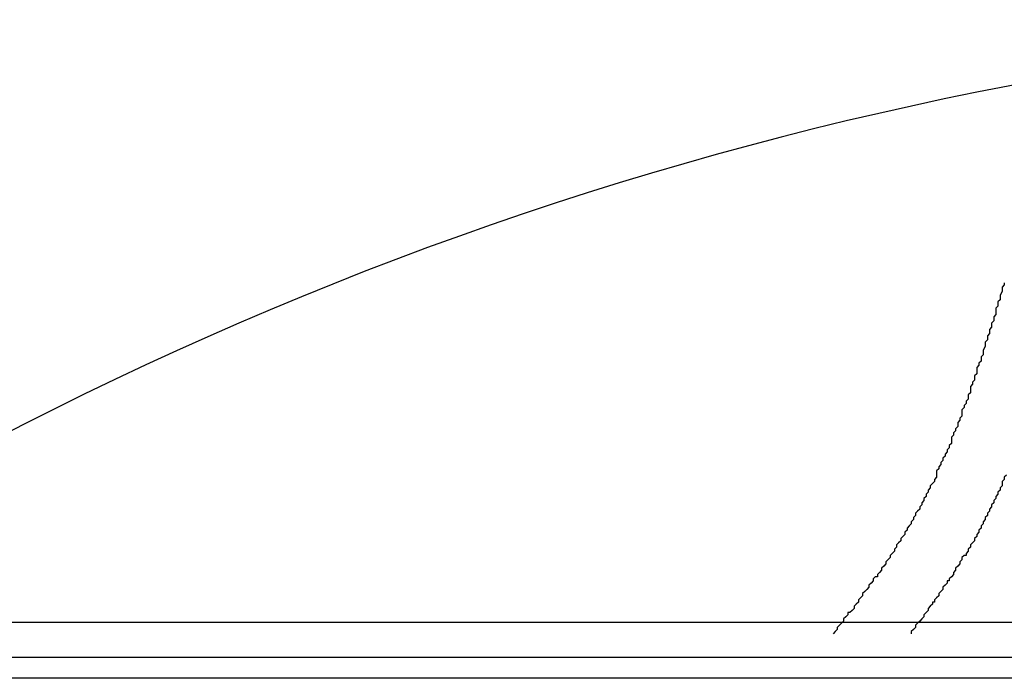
# Model space of a CAD drawing. Header units: millimetres. Extents: x 7187 to 8806, y -3756 to -2918.
# Tile 163 of 250: x 8537.2 to 8541.86, y -3612.82 to -3609.71. Entities that reach past the tile are written whole.
import ezdxf

# ---------------------------------------------------------------- set-up
doc = ezdxf.new("R2010")
doc.units = ezdxf.units.MM
doc.header["$LTSCALE"] = 3

msp = doc.modelspace()

# ---------------------------------------------------------------- linework, layer by layer
at = {"linetype": 'Continuous', "lineweight": 30}
for p, q in [((8536.7769, -3612.5561), (8553.9769, -3612.5561)), ((8536.8632, -3612.7219), (8553.8907, -3612.7219)), ((8560.6531, -3612.822), (8529.7007, -3612.822))]:
    msp.add_line(p, q, dxfattribs=at)
for points in [[(8541.8578, -3610.9511, 0), (8541.8578, -3610.9611, 0), (8541.8478, -3610.9711, 0), (8541.8478, -3610.9811, 0), (8541.8478, -3610.9911, 0), (8541.8378, -3611.0111, 0), (8541.8378, -3611.0211, 0), (8541.8378, -3611.0311, 0), (8541.8278, -3611.0411, 0), (8541.8278, -3611.0511, 0), (8541.8278, -3611.0611, 0), (8541.8178, -3611.0711, 0), (8541.8178, -3611.0811, 0), (8541.8178, -3611.1011, 0), (8541.8078, -3611.1111, 0), (8541.8078, -3611.1211, 0), (8541.8078, -3611.1311, 0), (8541.7978, -3611.1411, 0), (8541.7978, -3611.1511, 0), (8541.7978, -3611.1611, 0), (8541.7878, -3611.1711, 0), (8541.7878, -3611.1911, 0), (8541.7778, -3611.2011, 0), (8541.7778, -3611.2111, 0), (8541.7778, -3611.2211, 0), (8541.7678, -3611.2311, 0), (8541.7678, -3611.2411, 0), (8541.7678, -3611.2511, 0), (8541.7578, -3611.2711, 0), (8541.7578, -3611.2811, 0), (8541.7578, -3611.2911, 0), (8541.7478, -3611.3011, 0), (8541.7478, -3611.3111, 0), (8541.7478, -3611.3211, 0), (8541.7378, -3611.3311, 0), (8541.7378, -3611.3411, 0), (8541.7278, -3611.3511, 0), (8541.7278, -3611.3711, 0), (8541.7278, -3611.3811, 0), (8541.7178, -3611.3911, 0), (8541.7178, -3611.4011, 0), (8541.7178, -3611.4111, 0), (8541.7078, -3611.4211, 0), (8541.7078, -3611.4311, 0), (8541.6978, -3611.4411, 0), (8541.6978, -3611.4511, 0), (8541.6978, -3611.4711, 0), (8541.6878, -3611.4811, 0), (8541.6878, -3611.4911, 0), (8541.6878, -3611.5011, 0), (8541.6778, -3611.5111, 0), (8541.6778, -3611.5211, 0), (8541.6678, -3611.5311, 0), (8541.6678, -3611.5411, 0), (8541.6578, -3611.5511, 0), (8541.6578, -3611.5711, 0), (8541.6578, -3611.5811, 0), (8541.6478, -3611.5911, 0), (8541.6478, -3611.6011, 0), (8541.6378, -3611.6111, 0), (8541.6378, -3611.6211, 0), (8541.6378, -3611.6311, 0), (8541.6278, -3611.6411, 0), (8541.6278, -3611.6511, 0), (8541.6178, -3611.6611, 0), (8541.6178, -3611.6711, 0), (8541.6078, -3611.6811, 0), (8541.6078, -3611.7011, 0), (8541.6078, -3611.7111, 0), (8541.5978, -3611.7211, 0), (8541.5978, -3611.7311, 0), (8541.5878, -3611.7411, 0), (8541.5878, -3611.7511, 0), (8541.5778, -3611.7611, 0), (8541.5778, -3611.7711, 0), (8541.5678, -3611.7811, 0), (8541.5678, -3611.7911, 0), (8541.5578, -3611.8011, 0), (8541.5578, -3611.8111, 0), (8541.5478, -3611.8211, 0), (8541.5478, -3611.8311, 0), (8541.5378, -3611.8411, 0), (8541.5378, -3611.8611, 0), (8541.5378, -3611.8711, 0), (8541.5278, -3611.8811, 0), (8541.5278, -3611.8911, 0), (8541.5178, -3611.9011, 0), (8541.5078, -3611.9111, 0), (8541.5078, -3611.9211, 0), (8541.4978, -3611.9311, 0), (8541.4978, -3611.9411, 0), (8541.4878, -3611.9511, 0), (8541.4878, -3611.9611, 0), (8541.4778, -3611.9711, 0), (8541.4778, -3611.9811, 0), (8541.4678, -3611.9911, 0), (8541.4678, -3612.0011, 0), (8541.4578, -3612.0111, 0), (8541.4578, -3612.0211, 0), (8541.4478, -3612.0311, 0), (8541.4378, -3612.0411, 0), (8541.4378, -3612.0511, 0), (8541.4278, -3612.0611, 0), (8541.4278, -3612.0711, 0), (8541.4178, -3612.0811, 0), (8541.4178, -3612.0911, 0), (8541.4078, -3612.1011, 0), (8541.3978, -3612.1111, 0), (8541.3978, -3612.1211, 0), (8541.3878, -3612.1311, 0), (8541.3878, -3612.1411, 0), (8541.3778, -3612.1511, 0), (8541.3678, -3612.1611, 0), (8541.3678, -3612.1711, 0), (8541.3578, -3612.1811, 0), (8541.3478, -3612.1911, 0), (8541.3478, -3612.2011, 0), (8541.3378, -3612.2111, 0), (8541.3378, -3612.2211, 0), (8541.3278, -3612.2311, 0), (8541.3178, -3612.2411, 0), (8541.3178, -3612.2511, 0), (8541.3078, -3612.2611, 0), (8541.2978, -3612.2711, 0), (8541.2978, -3612.2811, 0), (8541.2878, -3612.2911, 0), (8541.2778, -3612.3011, 0), (8541.2778, -3612.3111, 0), (8541.2678, -3612.3211, 0), (8541.2578, -3612.3311, 0), (8541.2578, -3612.3411, 0), (8541.2478, -3612.3411, 0), (8541.2378, -3612.3511, 0), (8541.2378, -3612.3611, 0), (8541.2278, -3612.3711, 0), (8541.2178, -3612.3811, 0), (8541.2178, -3612.3911, 0), (8541.2078, -3612.4011, 0), (8541.1978, -3612.4111, 0), (8541.1878, -3612.4211, 0), (8541.1878, -3612.4311, 0), (8541.1778, -3612.4411, 0), (8541.1678, -3612.4511, 0), (8541.1678, -3612.4611, 0), (8541.1578, -3612.4711, 0), (8541.1478, -3612.4811, 0), (8541.1478, -3612.4911, 0), (8541.1378, -3612.5011, 0), (8541.1278, -3612.5111, 0), (8541.1178, -3612.5111, 0), (8541.1178, -3612.5211, 0), (8541.1078, -3612.5311, 0), (8541.0978, -3612.5411, 0), (8541.0978, -3612.5511, 0), (8541.0878, -3612.5611, 0), (8541.0778, -3612.5711, 0), (8541.0678, -3612.5811, 0), (8541.0678, -3612.5911, 0), (8541.0578, -3612.6011, 0), (8541.0478, -3612.6111, 0)], [(8541.8678, -3611.8611, 0), (8541.8578, -3611.8711, 0), (8541.8578, -3611.8811, 0), (8541.8478, -3611.8911, 0), (8541.8478, -3611.9011, 0), (8541.8478, -3611.9111, 0), (8541.8378, -3611.9211, 0), (8541.8378, -3611.9311, 0), (8541.8278, -3611.9411, 0), (8541.8278, -3611.9511, 0), (8541.8178, -3611.9611, 0), (8541.8178, -3611.9711, 0), (8541.8078, -3611.9811, 0), (8541.8078, -3611.9911, 0), (8541.7978, -3612.0011, 0), (8541.7978, -3612.0111, 0), (8541.7878, -3612.0211, 0), (8541.7878, -3612.0311, 0), (8541.7778, -3612.0411, 0), (8541.7778, -3612.0511, 0), (8541.7678, -3612.0611, 0), (8541.7678, -3612.0711, 0), (8541.7578, -3612.0811, 0), (8541.7578, -3612.0911, 0), (8541.7478, -3612.1011, 0), (8541.7478, -3612.1111, 0), (8541.7378, -3612.1211, 0), (8541.7378, -3612.1311, 0), (8541.7278, -3612.1411, 0), (8541.7278, -3612.1511, 0), (8541.7178, -3612.1611, 0), (8541.7178, -3612.1711, 0), (8541.7078, -3612.1811, 0), (8541.6978, -3612.1911, 0), (8541.6978, -3612.2011, 0), (8541.6878, -3612.2111, 0), (8541.6878, -3612.2211, 0), (8541.6778, -3612.2311, 0), (8541.6778, -3612.2411, 0), (8541.6678, -3612.2411, 0), (8541.6578, -3612.2511, 0), (8541.6578, -3612.2611, 0), (8541.6478, -3612.2711, 0), (8541.6478, -3612.2811, 0), (8541.6378, -3612.2911, 0), (8541.6278, -3612.3011, 0), (8541.6278, -3612.3111, 0), (8541.6178, -3612.3211, 0), (8541.6178, -3612.3311, 0), (8541.6078, -3612.3411, 0), (8541.5978, -3612.3511, 0), (8541.5978, -3612.3611, 0), (8541.5878, -3612.3611, 0), (8541.5878, -3612.3711, 0), (8541.5778, -3612.3811, 0), (8541.5678, -3612.3911, 0), (8541.5678, -3612.4011, 0), (8541.5578, -3612.4111, 0), (8541.5478, -3612.4211, 0), (8541.5478, -3612.4311, 0), (8541.5378, -3612.4411, 0), (8541.5278, -3612.4511, 0), (8541.5278, -3612.4611, 0), (8541.5178, -3612.4611, 0), (8541.5178, -3612.4711, 0), (8541.5078, -3612.4811, 0), (8541.4978, -3612.4911, 0), (8541.4978, -3612.5011, 0), (8541.4878, -3612.5111, 0), (8541.4778, -3612.5211, 0), (8541.4778, -3612.5311, 0), (8541.4678, -3612.5411, 0), (8541.4578, -3612.5511, 0), (8541.4578, -3612.5511, 0), (8541.4478, -3612.5611, 0), (8541.4378, -3612.5711, 0), (8541.4378, -3612.5811, 0), (8541.4278, -3612.5911, 0), (8541.4178, -3612.6011, 0), (8541.4178, -3612.6111, 0)]]:
    msp.add_polyline3d(points, dxfattribs=at)
msp.add_arc((8545.1796, -3627.2061), 17.5, 56.52105, 123.47895, dxfattribs=at)

doc.saveas('drawing.dxf')
